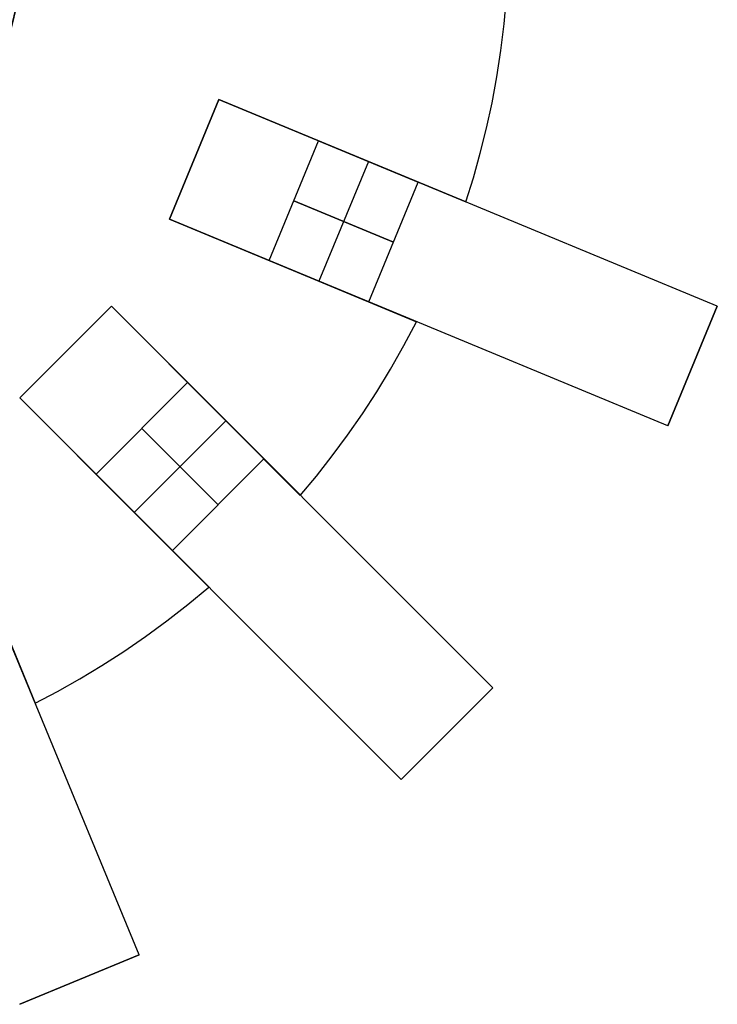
# Model space of a CAD drawing. Header units: millimetres. Extents: x 625 to 835, y -1439 to -1229.
# Tile 4 of 9: x 765 to 829, y -1434 to -1343. Entities that reach past the tile are written whole.
import ezdxf

# ---------------------------------------------------------------- set-up
doc = ezdxf.new("R2010")
doc.units = ezdxf.units.MM

msp = doc.modelspace()

# ---------------------------------------------------------------- linework, layer by layer
at = {"extrusion": (0.000142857, -2.84161e-05, 1)}
msp.add_lwpolyline([(697.664, -1321.03), (697.22, -1322.158), (696.814, -1323.301), (696.449, -1324.458), (696.124, -1325.626), (695.839, -1326.805), (695.596, -1327.993), (695.394, -1329.188), (695.233, -1330.39), (695.114, -1331.597), (695.037, -1332.807), (695.002, -1334.02), (695.009, -1335.232), (695.058, -1336.444), (695.149, -1337.653), (695.282, -1338.859), (695.457, -1340.059), (695.673, -1341.252), (695.93, -1342.437), (696.228, -1343.613), (696.566, -1344.777), (696.945, -1345.929), (697.363, -1347.067), (697.821, -1348.19), (698.317, -1349.297), (698.852, -1350.386), (699.423, -1351.455), (700.032, -1352.504), (700.676, -1353.531), (701.355, -1354.536), (702.069, -1355.516), (702.817, -1356.471), (703.597, -1357.4), (704.409, -1358.3), (705.251, -1359.173), (706.123, -1360.015), (707.024, -1360.827), (707.953, -1361.607), (708.908, -1362.355), (709.888, -1363.068), (710.892, -1363.748), (711.92, -1364.392), (712.969, -1365.001), (714.038, -1365.572), (715.127, -1366.107), (716.233, -1366.603), (717.357, -1367.06), (718.495, -1367.479), (719.647, -1367.858), (720.811, -1368.196), (721.987, -1368.494), (723.172, -1368.751), (724.365, -1368.967), (725.565, -1369.142), (726.771, -1369.275), (727.98, -1369.366), (729.192, -1369.415), (730.404, -1369.422), (731.616, -1369.387), (732.827, -1369.31), (734.034, -1369.191), (735.236, -1369.03), (736.431, -1368.828), (737.619, -1368.585), (738.798, -1368.3), (739.966, -1367.975), (741.123, -1367.61), (742.266, -1367.204), (743.394, -1366.76), (744.506, -1366.276), (745.601, -1365.755), (746.677, -1365.195), (747.733, -1364.599), (748.768, -1363.967), (749.78, -1363.299), (750.768, -1362.596), (751.732, -1361.86), (752.669, -1361.091), (753.579, -1360.289), (754.461, -1359.457), (755.314, -1358.594), (756.136, -1357.703), (756.927, -1356.784), (757.685, -1355.837), (758.41, -1354.865), (759.101, -1353.869), (759.758, -1352.849), (760.378, -1351.807), (760.962, -1350.744), (761.509, -1349.662), (762.018, -1348.561), (762.488, -1347.443), (762.92, -1346.31), (763.312, -1345.163), (763.664, -1344.002), (763.976, -1342.83), (764.246, -1341.648), (764.476, -1340.457), (764.664, -1339.259), (764.811, -1338.056), (764.916, -1336.847), (764.979, -1335.636), (765, -1334.424)], dxfattribs=at)
at = {"extrusion": (-0.000142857, 2.84161e-05, 1)}
msp.add_lwpolyline([(765.002, -1334.424), (764.981, -1335.637), (764.918, -1336.848), (764.813, -1338.056), (764.666, -1339.26), (764.478, -1340.458), (764.248, -1341.648), (763.977, -1342.83), (763.666, -1344.002), (763.314, -1345.163), (762.922, -1346.311), (762.49, -1347.444), (762.019, -1348.561), (761.511, -1349.662), (760.964, -1350.745), (760.38, -1351.807), (759.759, -1352.849), (759.103, -1353.869), (758.412, -1354.866), (757.687, -1355.838), (756.928, -1356.784), (756.138, -1357.703), (755.315, -1358.595), (754.463, -1359.457), (753.581, -1360.29), (752.671, -1361.091), (751.733, -1361.86), (750.77, -1362.597), (749.781, -1363.299), (748.769, -1363.967), (747.735, -1364.6), (746.679, -1365.196), (745.603, -1365.755), (744.508, -1366.277), (743.396, -1366.76), (742.267, -1367.205), (741.124, -1367.61), (739.968, -1367.975), (738.8, -1368.3), (737.621, -1368.585), (736.433, -1368.828), (735.237, -1369.03), (734.035, -1369.191), (732.828, -1369.31), (731.618, -1369.387), (730.406, -1369.422), (729.193, -1369.415), (727.982, -1369.366), (726.772, -1369.275), (725.567, -1369.142), (724.367, -1368.968), (723.174, -1368.752), (721.988, -1368.495), (720.813, -1368.197), (719.648, -1367.858), (718.496, -1367.479), (717.358, -1367.061), (716.235, -1366.603), (715.129, -1366.107), (714.04, -1365.573), (712.971, -1365.001), (711.922, -1364.393), (710.894, -1363.748), (709.89, -1363.069), (708.909, -1362.355), (707.955, -1361.607), (707.026, -1360.827), (706.125, -1360.016), (705.253, -1359.173), (704.41, -1358.301), (703.599, -1357.4), (702.819, -1356.471), (702.071, -1355.516), (701.357, -1354.536), (700.678, -1353.532), (700.033, -1352.504), (699.425, -1351.455), (698.853, -1350.386), (698.319, -1349.297), (697.823, -1348.191), (697.365, -1347.068), (696.947, -1345.93), (696.568, -1344.777), (696.229, -1343.613), (695.931, -1342.438), (695.674, -1341.252), (695.458, -1340.059), (695.284, -1338.859), (695.151, -1337.654), (695.06, -1336.444), (695.011, -1335.233), (695.004, -1334.02), (695.039, -1332.808), (695.116, -1331.598), (695.235, -1330.391), (695.396, -1329.189), (695.598, -1327.993), (695.841, -1326.805), (696.126, -1325.626), (696.451, -1324.458), (696.816, -1323.302), (697.221, -1322.159), (697.666, -1321.03)], dxfattribs=at)
for points in [[(805.998, -1359.409), (806.696, -1357.178), (807.335, -1354.902), (807.912, -1352.583), (808.424, -1350.223), (808.87, -1347.825), (809.245, -1345.39), (809.547, -1342.922), (809.775, -1340.424)], [(805.998, -1359.409), (806.696, -1357.178), (807.335, -1354.902), (807.912, -1352.583), (808.424, -1350.223), (808.87, -1347.825), (809.245, -1345.39), (809.547, -1342.922), (809.775, -1340.424)], [(805.998, -1359.409), (806.696, -1357.178), (807.335, -1354.902), (807.912, -1352.583), (808.424, -1350.223), (808.87, -1347.825), (809.245, -1345.39), (809.547, -1342.922), (809.775, -1340.424)], [(805.998, -1359.409), (806.696, -1357.178), (807.335, -1354.902), (807.912, -1352.583), (808.424, -1350.223), (808.87, -1347.825), (809.245, -1345.39), (809.547, -1342.922), (809.775, -1340.424)], [(805.998, -1359.409), (806.696, -1357.178), (807.335, -1354.902), (807.912, -1352.583), (808.424, -1350.223), (808.87, -1347.825), (809.245, -1345.39), (809.547, -1342.922), (809.775, -1340.424)], [(805.998, -1359.409), (806.696, -1357.178), (807.335, -1354.902), (807.912, -1352.583), (808.424, -1350.223), (808.87, -1347.825), (809.245, -1345.39), (809.547, -1342.922), (809.775, -1340.424)], [(783.109, -1349.928), (778.517, -1361.015)], [(778.517, -1361.015), (783.109, -1349.928)], [(778.517, -1361.015), (783.109, -1349.928)], [(778.517, -1361.015), (783.109, -1349.928)], [(783.109, -1349.928), (778.517, -1361.015)], [(783.109, -1349.928), (778.517, -1361.015)], [(796.968, -1355.668), (783.109, -1349.928)], [(783.109, -1349.928), (796.968, -1355.668)], [(796.968, -1355.668), (783.109, -1349.928)], [(783.109, -1349.928), (796.968, -1355.668)], [(829.303, -1369.062), (783.109, -1349.928)], [(787.756, -1364.842), (792.348, -1353.755)], [(787.756, -1364.842), (792.348, -1353.755)], [(801.587, -1357.582), (792.348, -1353.755)], [(792.348, -1353.755), (801.587, -1357.582)], [(796.968, -1355.668), (792.375, -1366.755)], [(796.968, -1355.668), (792.375, -1366.755)], [(805.998, -1359.409), (796.968, -1355.668)], [(796.968, -1355.668), (805.998, -1359.409)], [(805.998, -1359.409), (796.968, -1355.668)], [(796.968, -1355.668), (805.998, -1359.409)], [(796.995, -1368.668), (801.587, -1357.582)], [(796.995, -1368.668), (801.587, -1357.582)], [(799.291, -1363.125), (790.052, -1359.298)], [(790.052, -1359.298), (799.291, -1363.125)], [(778.517, -1361.015), (792.375, -1366.755)], [(792.375, -1366.755), (778.517, -1361.015)], [(778.517, -1361.015), (792.375, -1366.755)], [(792.375, -1366.755), (778.517, -1361.015)], [(824.711, -1380.149), (778.517, -1361.015)], [(787.756, -1364.842), (796.995, -1368.668)], [(796.995, -1368.668), (787.756, -1364.842)], [(792.375, -1366.755), (801.406, -1370.496)], [(801.406, -1370.496), (792.375, -1366.755)], [(792.375, -1366.755), (801.406, -1370.496)], [(801.406, -1370.496), (792.375, -1366.755)], [(773.134, -1369.072), (764.648, -1377.557)], [(764.648, -1377.557), (773.134, -1369.072)], [(764.648, -1377.557), (773.134, -1369.072)], [(764.648, -1377.557), (773.134, -1369.072)], [(773.134, -1369.072), (764.648, -1377.557)], [(773.134, -1369.072), (764.648, -1377.557)], [(783.74, -1379.679), (773.134, -1369.072)], [(773.134, -1369.072), (783.74, -1379.679)], [(783.74, -1379.679), (773.134, -1369.072)], [(773.134, -1369.072), (783.74, -1379.679)], [(808.489, -1404.427), (773.134, -1369.072)], [(824.711, -1380.149), (829.303, -1369.062)], [(824.711, -1380.149), (829.303, -1369.062)], [(829.303, -1369.062), (824.711, -1380.149)], [(790.652, -1386.591), (792.15, -1384.796), (793.611, -1382.938), (795.032, -1381.017), (796.408, -1379.032), (797.738, -1376.987), (799.016, -1374.881), (800.24, -1372.717), (801.406, -1370.496)], [(790.652, -1386.591), (792.15, -1384.796), (793.611, -1382.938), (795.032, -1381.017), (796.408, -1379.032), (797.738, -1376.987), (799.016, -1374.881), (800.24, -1372.717), (801.406, -1370.496)], [(790.652, -1386.591), (792.15, -1384.796), (793.611, -1382.938), (795.032, -1381.017), (796.408, -1379.032), (797.738, -1376.987), (799.016, -1374.881), (800.24, -1372.717), (801.406, -1370.496)], [(790.652, -1386.591), (792.15, -1384.796), (793.611, -1382.938), (795.032, -1381.017), (796.408, -1379.032), (797.738, -1376.987), (799.016, -1374.881), (800.24, -1372.717), (801.406, -1370.496)], [(790.652, -1386.591), (792.15, -1384.796), (793.611, -1382.938), (795.032, -1381.017), (796.408, -1379.032), (797.738, -1376.987), (799.016, -1374.881), (800.24, -1372.717), (801.406, -1370.496)], [(790.652, -1386.591), (792.15, -1384.796), (793.611, -1382.938), (795.032, -1381.017), (796.408, -1379.032), (797.738, -1376.987), (799.016, -1374.881), (800.24, -1372.717), (801.406, -1370.496)], [(771.719, -1384.629), (780.205, -1376.143)], [(771.719, -1384.629), (780.205, -1376.143)], [(787.276, -1383.214), (780.205, -1376.143)], [(780.205, -1376.143), (787.276, -1383.214)], [(764.648, -1377.557), (775.255, -1388.164)], [(775.255, -1388.164), (764.648, -1377.557)], [(764.648, -1377.557), (775.255, -1388.164)], [(775.255, -1388.164), (764.648, -1377.557)], [(800.004, -1412.913), (764.648, -1377.557)], [(783.74, -1379.679), (775.255, -1388.164)], [(783.74, -1379.679), (775.255, -1388.164)], [(790.652, -1386.591), (783.74, -1379.679)], [(783.74, -1379.679), (790.652, -1386.591)], [(790.652, -1386.591), (783.74, -1379.679)], [(783.74, -1379.679), (790.652, -1386.591)], [(783.033, -1387.457), (775.962, -1380.386)], [(775.962, -1380.386), (783.033, -1387.457)], [(775.725, -1429.135), (756.591, -1382.941)], [(778.79, -1391.7), (787.276, -1383.214)], [(778.79, -1391.7), (787.276, -1383.214)], [(771.719, -1384.629), (778.79, -1391.7)], [(778.79, -1391.7), (771.719, -1384.629)], [(775.255, -1388.164), (782.167, -1395.076)], [(782.167, -1395.076), (775.255, -1388.164)], [(775.255, -1388.164), (782.167, -1395.076)], [(782.167, -1395.076), (775.255, -1388.164)], [(766.072, -1405.83), (768.142, -1404.746), (770.203, -1403.588), (772.251, -1402.357), (774.282, -1401.05), (776.293, -1399.669), (778.28, -1398.213), (780.239, -1396.682), (782.167, -1395.076)], [(766.072, -1405.83), (768.142, -1404.746), (770.203, -1403.588), (772.251, -1402.357), (774.282, -1401.05), (776.293, -1399.669), (778.28, -1398.213), (780.239, -1396.682), (782.167, -1395.076)], [(766.072, -1405.83), (768.142, -1404.746), (770.203, -1403.588), (772.251, -1402.357), (774.282, -1401.05), (776.293, -1399.669), (778.28, -1398.213), (780.239, -1396.682), (782.167, -1395.076)], [(766.072, -1405.83), (768.142, -1404.746), (770.203, -1403.588), (772.251, -1402.357), (774.282, -1401.05), (776.293, -1399.669), (778.28, -1398.213), (780.239, -1396.682), (782.167, -1395.076)], [(766.072, -1405.83), (768.142, -1404.746), (770.203, -1403.588), (772.251, -1402.357), (774.282, -1401.05), (776.293, -1399.669), (778.28, -1398.213), (780.239, -1396.682), (782.167, -1395.076)], [(766.072, -1405.83), (768.142, -1404.746), (770.203, -1403.588), (772.251, -1402.357), (774.282, -1401.05), (776.293, -1399.669), (778.28, -1398.213), (780.239, -1396.682), (782.167, -1395.076)], [(766.072, -1405.83), (762.331, -1396.799)], [(762.331, -1396.799), (766.072, -1405.83)], [(766.072, -1405.83), (762.331, -1396.799)], [(762.331, -1396.799), (766.072, -1405.83)], [(800.004, -1412.913), (808.489, -1404.427)], [(800.004, -1412.913), (808.489, -1404.427)], [(808.489, -1404.427), (800.004, -1412.913)], [(764.638, -1433.727), (775.725, -1429.135)], [(764.638, -1433.727), (775.725, -1429.135)], [(775.725, -1429.135), (764.638, -1433.727)]]:
    msp.add_lwpolyline(points)
at = {"extrusion": (1, 0, 0)}
for points in [[(-1349.928, 712), (-1349.928, 12)], [(-1355.472, 712), (-1355.472, 12)], [(-1359.409, 0), (-1359.409, 12)], [(-1359.409, 712), (-1359.409, 724)], [(-1359.495, 733.58), (-1359.495, -9.58)], [(-1361.015, 12), (-1361.015, 712)], [(-1369.072, 712), (-1369.072, 12)], [(-1369.062, 20), (-1369.062, 704)], [(-1370.496, 0), (-1370.496, 12)], [(-1370.496, 712), (-1370.496, 724)], [(-1370.582, 733.58), (-1370.582, -9.58)], [(-1373.315, 712), (-1373.315, 12)], [(-1374.606, 20), (-1374.606, 704)], [(-1377.557, 12), (-1377.557, 712)], [(-1380.149, 704), (-1380.149, 20)], [(-1386.591, 0), (-1386.591, 12)], [(-1386.591, 712), (-1386.591, 724)], [(-1386.75, 733.58), (-1386.75, -9.58)], [(-1395.076, 0), (-1395.076, 12)], [(-1395.076, 712), (-1395.076, 724)], [(-1395.235, 733.58), (-1395.235, -9.58)], [(-1404.427, 20), (-1404.427, 704)], [(-1405.83, 0), (-1405.83, 12)], [(-1405.83, 712), (-1405.83, 724)], [(-1406.038, 733.58), (-1406.038, -9.58)], [(-1408.67, 20), (-1408.67, 704)], [(-1412.913, 704), (-1412.913, 20)], [(-1429.135, 20), (-1429.135, 704)], [(-1431.431, 20), (-1431.431, 704)], [(-1433.727, 704), (-1433.727, 20)]]:
    msp.add_lwpolyline(points, dxfattribs=at)
at = {"extrusion": (0.382683, 0.92388, 1.97684e-14)}
msp.add_lwpolyline([(-1250.094, 734), (-1249.753, 733.994), (-1249.412, 733.977), (-1249.071, 733.948), (-1248.732, 733.907), (-1248.395, 733.855), (-1248.059, 733.791), (-1247.726, 733.716), (-1247.396, 733.629), (-1247.069, 733.531), (-1246.745, 733.423), (-1246.425, 733.303), (-1246.11, 733.172), (-1245.799, 733.031), (-1245.493, 732.879), (-1245.193, 732.717), (-1244.898, 732.544), (-1244.609, 732.362), (-1244.327, 732.17), (-1244.052, 731.968), (-1243.783, 731.757), (-1243.522, 731.537), (-1243.268, 731.308), (-1243.023, 731.071), (-1242.786, 730.826), (-1242.557, 730.572), (-1242.337, 730.311), (-1242.126, 730.042), (-1241.924, 729.767), (-1241.732, 729.485), (-1241.55, 729.196), (-1241.377, 728.901), (-1241.215, 728.601), (-1241.063, 728.295), (-1240.922, 727.984), (-1240.791, 727.669), (-1240.671, 727.349), (-1240.563, 727.025), (-1240.465, 726.698), (-1240.378, 726.368), (-1240.303, 726.035), (-1240.239, 725.699), (-1240.187, 725.362), (-1240.146, 725.023), (-1240.117, 724.682), (-1240.1, 724.341), (-1240.094, 724)], dxfattribs=at)
at = {"extrusion": (0.382683, 0.92388, -8.01113e-15)}
msp.add_lwpolyline([(-1240.094, 0), (-1240.1, -0.341), (-1240.117, -0.682), (-1240.146, -1.023), (-1240.187, -1.362), (-1240.239, -1.699), (-1240.303, -2.035), (-1240.378, -2.368), (-1240.465, -2.698), (-1240.563, -3.025), (-1240.671, -3.349), (-1240.791, -3.669), (-1240.922, -3.984), (-1241.063, -4.295), (-1241.215, -4.601), (-1241.377, -4.901), (-1241.55, -5.196), (-1241.732, -5.485), (-1241.924, -5.767), (-1242.126, -6.042), (-1242.337, -6.311), (-1242.557, -6.572), (-1242.786, -6.826), (-1243.023, -7.071), (-1243.268, -7.308), (-1243.522, -7.537), (-1243.783, -7.757), (-1244.052, -7.968), (-1244.327, -8.17), (-1244.609, -8.362), (-1244.898, -8.544), (-1245.193, -8.717), (-1245.493, -8.879), (-1245.799, -9.031), (-1246.11, -9.172), (-1246.425, -9.303), (-1246.745, -9.423), (-1247.069, -9.531), (-1247.396, -9.629), (-1247.726, -9.716), (-1248.059, -9.791), (-1248.395, -9.855), (-1248.732, -9.907), (-1249.071, -9.948), (-1249.412, -9.977), (-1249.753, -9.994), (-1250.094, -10)], dxfattribs=at)
at = {"extrusion": (0.382683, 0.92388, 4.91035e-15)}
msp.add_lwpolyline([(-1250.094, 734), (-1249.753, 733.994), (-1249.412, 733.977), (-1249.071, 733.948), (-1248.732, 733.907), (-1248.395, 733.855), (-1248.059, 733.791), (-1247.726, 733.716), (-1247.396, 733.629), (-1247.069, 733.531), (-1246.745, 733.423), (-1246.425, 733.303), (-1246.11, 733.172), (-1245.799, 733.031), (-1245.493, 732.879), (-1245.193, 732.717), (-1244.898, 732.544), (-1244.609, 732.362), (-1244.327, 732.17), (-1244.052, 731.968), (-1243.783, 731.757), (-1243.522, 731.537), (-1243.268, 731.308), (-1243.023, 731.071), (-1242.786, 730.826), (-1242.557, 730.572), (-1242.337, 730.311), (-1242.126, 730.042), (-1241.924, 729.767), (-1241.732, 729.485), (-1241.55, 729.196), (-1241.377, 728.901), (-1241.215, 728.601), (-1241.063, 728.295), (-1240.922, 727.984), (-1240.791, 727.669), (-1240.671, 727.349), (-1240.563, 727.025), (-1240.465, 726.698), (-1240.378, 726.368), (-1240.303, 726.035), (-1240.239, 725.699), (-1240.187, 725.362), (-1240.146, 725.023), (-1240.117, 724.682), (-1240.1, 724.341), (-1240.094, 724)], dxfattribs=at)
at = {"extrusion": (0.382683, 0.92388, -1.23374e-14)}
msp.add_lwpolyline([(-1240.094, 0), (-1240.1, -0.341), (-1240.117, -0.682), (-1240.146, -1.023), (-1240.187, -1.362), (-1240.239, -1.699), (-1240.303, -2.035), (-1240.378, -2.368), (-1240.465, -2.698), (-1240.563, -3.025), (-1240.671, -3.349), (-1240.791, -3.669), (-1240.922, -3.984), (-1241.063, -4.295), (-1241.215, -4.601), (-1241.377, -4.901), (-1241.55, -5.196), (-1241.732, -5.485), (-1241.924, -5.767), (-1242.126, -6.042), (-1242.337, -6.311), (-1242.557, -6.572), (-1242.786, -6.826), (-1243.023, -7.071), (-1243.268, -7.308), (-1243.522, -7.537), (-1243.783, -7.757), (-1244.052, -7.968), (-1244.327, -8.17), (-1244.609, -8.362), (-1244.898, -8.544), (-1245.193, -8.717), (-1245.493, -8.879), (-1245.799, -9.031), (-1246.11, -9.172), (-1246.425, -9.303), (-1246.745, -9.423), (-1247.069, -9.531), (-1247.396, -9.629), (-1247.726, -9.716), (-1248.059, -9.791), (-1248.395, -9.855), (-1248.732, -9.907), (-1249.071, -9.948), (-1249.412, -9.977), (-1249.753, -9.994), (-1250.094, -10)], dxfattribs=at)
at = {"extrusion": (0.382683, 0.92388, -2.12538e-14)}
msp.add_lwpolyline([(-1290.094, 704), (-1290.076, 705.024), (-1290.024, 706.047), (-1289.937, 707.068), (-1289.815, 708.085), (-1289.658, 709.097), (-1289.467, 710.104), (-1289.241, 711.103), (-1288.982, 712.094), (-1288.688, 713.075), (-1288.362, 714.046), (-1288.002, 715.006), (-1287.61, 715.952), (-1287.186, 716.885), (-1286.731, 717.802), (-1286.244, 718.703), (-1285.727, 719.588), (-1285.179, 720.454), (-1284.603, 721.3), (-1283.998, 722.127), (-1283.365, 722.933), (-1282.705, 723.716), (-1282.019, 724.477), (-1281.307, 725.213), (-1280.571, 725.925), (-1279.81, 726.611), (-1279.027, 727.271), (-1278.221, 727.904), (-1277.394, 728.509), (-1276.548, 729.085), (-1275.682, 729.633), (-1274.797, 730.15), (-1273.896, 730.637), (-1272.978, 731.092), (-1272.046, 731.516), (-1271.1, 731.908), (-1270.14, 732.268), (-1269.169, 732.594), (-1268.188, 732.888), (-1267.197, 733.147), (-1266.198, 733.373), (-1265.191, 733.564), (-1264.179, 733.721), (-1263.162, 733.843), (-1262.141, 733.93), (-1261.118, 733.983), (-1260.094, 734)], dxfattribs=at)
at = {"extrusion": (0.382683, 0.92388, 3.919e-15)}
msp.add_lwpolyline([(-1260.094, -10), (-1261.118, -9.983), (-1262.141, -9.93), (-1263.162, -9.843), (-1264.179, -9.721), (-1265.191, -9.564), (-1266.198, -9.373), (-1267.197, -9.147), (-1268.188, -8.888), (-1269.169, -8.594), (-1270.14, -8.268), (-1271.1, -7.908), (-1272.046, -7.516), (-1272.978, -7.092), (-1273.896, -6.637), (-1274.797, -6.15), (-1275.682, -5.633), (-1276.548, -5.085), (-1277.394, -4.509), (-1278.221, -3.904), (-1279.027, -3.271), (-1279.81, -2.611), (-1280.571, -1.925), (-1281.307, -1.213), (-1282.019, -0.477), (-1282.705, 0.284), (-1283.365, 1.067), (-1283.998, 1.873), (-1284.603, 2.7), (-1285.179, 3.546), (-1285.727, 4.412), (-1286.244, 5.297), (-1286.731, 6.198), (-1287.186, 7.115), (-1287.61, 8.048), (-1288.002, 8.994), (-1288.362, 9.954), (-1288.688, 10.925), (-1288.982, 11.906), (-1289.241, 12.897), (-1289.467, 13.896), (-1289.658, 14.903), (-1289.815, 15.915), (-1289.937, 16.932), (-1290.024, 17.953), (-1290.076, 18.976), (-1290.094, 20)], dxfattribs=at)
at = {"extrusion": (0.382683, 0.92388, 2.71978e-14)}
msp.add_lwpolyline([(-1240.094, 724), (-1240.1, 724.341), (-1240.117, 724.682), (-1240.146, 725.023), (-1240.187, 725.362), (-1240.239, 725.699), (-1240.303, 726.035), (-1240.378, 726.368), (-1240.465, 726.698), (-1240.563, 727.025), (-1240.671, 727.349), (-1240.791, 727.669), (-1240.922, 727.984), (-1241.063, 728.295), (-1241.215, 728.601), (-1241.377, 728.901), (-1241.55, 729.196), (-1241.732, 729.485), (-1241.924, 729.767), (-1242.126, 730.042), (-1242.337, 730.311), (-1242.557, 730.572), (-1242.786, 730.826), (-1243.023, 731.071), (-1243.268, 731.308), (-1243.522, 731.537), (-1243.783, 731.757), (-1244.052, 731.968), (-1244.327, 732.17), (-1244.609, 732.362), (-1244.898, 732.544), (-1245.193, 732.717), (-1245.493, 732.879), (-1245.799, 733.031), (-1246.11, 733.172), (-1246.425, 733.303), (-1246.745, 733.423), (-1247.069, 733.531), (-1247.396, 733.629), (-1247.726, 733.716), (-1248.059, 733.791), (-1248.395, 733.855), (-1248.732, 733.907), (-1249.071, 733.948), (-1249.412, 733.977), (-1249.753, 733.994), (-1250.094, 734)], dxfattribs=at)
at = {"extrusion": (0.382683, 0.92388, -2.71834e-14)}
msp.add_lwpolyline([(-1240.094, 0), (-1240.1, -0.341), (-1240.117, -0.682), (-1240.146, -1.023), (-1240.187, -1.362), (-1240.239, -1.699), (-1240.303, -2.035), (-1240.378, -2.368), (-1240.465, -2.698), (-1240.563, -3.025), (-1240.671, -3.349), (-1240.791, -3.669), (-1240.922, -3.984), (-1241.063, -4.295), (-1241.215, -4.601), (-1241.377, -4.901), (-1241.55, -5.196), (-1241.732, -5.485), (-1241.924, -5.767), (-1242.126, -6.042), (-1242.337, -6.311), (-1242.557, -6.572), (-1242.786, -6.826), (-1243.023, -7.071), (-1243.268, -7.308), (-1243.522, -7.537), (-1243.783, -7.757), (-1244.052, -7.968), (-1244.327, -8.17), (-1244.609, -8.362), (-1244.898, -8.544), (-1245.193, -8.717), (-1245.493, -8.879), (-1245.799, -9.031), (-1246.11, -9.172), (-1246.425, -9.303), (-1246.745, -9.423), (-1247.069, -9.531), (-1247.396, -9.629), (-1247.726, -9.716), (-1248.059, -9.791), (-1248.395, -9.855), (-1248.732, -9.907), (-1249.071, -9.948), (-1249.412, -9.977), (-1249.753, -9.994), (-1250.094, -10)], dxfattribs=at)
at = {"extrusion": (0.382683, 0.92388, -4.3332e-15)}
msp.add_lwpolyline([(-1290.094, 704), (-1290.076, 705.024), (-1290.024, 706.047), (-1289.937, 707.068), (-1289.815, 708.085), (-1289.658, 709.097), (-1289.467, 710.104), (-1289.241, 711.103), (-1288.982, 712.094), (-1288.688, 713.075), (-1288.362, 714.046), (-1288.002, 715.006), (-1287.61, 715.952), (-1287.186, 716.885), (-1286.731, 717.802), (-1286.244, 718.703), (-1285.727, 719.588), (-1285.179, 720.454), (-1284.603, 721.3), (-1283.998, 722.127), (-1283.365, 722.933), (-1282.705, 723.716), (-1282.019, 724.477), (-1281.307, 725.213), (-1280.571, 725.925), (-1279.81, 726.611), (-1279.027, 727.271), (-1278.221, 727.904), (-1277.394, 728.509), (-1276.548, 729.085), (-1275.682, 729.633), (-1274.797, 730.15), (-1273.896, 730.637), (-1272.978, 731.092), (-1272.046, 731.516), (-1271.1, 731.908), (-1270.14, 732.268), (-1269.169, 732.594), (-1268.188, 732.888), (-1267.197, 733.147), (-1266.198, 733.373), (-1265.191, 733.564), (-1264.179, 733.721), (-1263.162, 733.843), (-1262.141, 733.93), (-1261.118, 733.983), (-1260.094, 734)], dxfattribs=at)
at = {"extrusion": (0.382683, 0.92388, -2.1049e-15)}
msp.add_lwpolyline([(-1260.094, -10), (-1261.118, -9.983), (-1262.141, -9.93), (-1263.162, -9.843), (-1264.179, -9.721), (-1265.191, -9.564), (-1266.198, -9.373), (-1267.197, -9.147), (-1268.188, -8.888), (-1269.169, -8.594), (-1270.14, -8.268), (-1271.1, -7.908), (-1272.046, -7.516), (-1272.978, -7.092), (-1273.896, -6.637), (-1274.797, -6.15), (-1275.682, -5.633), (-1276.548, -5.085), (-1277.394, -4.509), (-1278.221, -3.904), (-1279.027, -3.271), (-1279.81, -2.611), (-1280.571, -1.925), (-1281.307, -1.213), (-1282.019, -0.477), (-1282.705, 0.284), (-1283.365, 1.067), (-1283.998, 1.873), (-1284.603, 2.7), (-1285.179, 3.546), (-1285.727, 4.412), (-1286.244, 5.297), (-1286.731, 6.198), (-1287.186, 7.115), (-1287.61, 8.048), (-1288.002, 8.994), (-1288.362, 9.954), (-1288.688, 10.925), (-1288.982, 11.906), (-1289.241, 12.897), (-1289.467, 13.896), (-1289.658, 14.903), (-1289.815, 15.915), (-1289.937, 16.932), (-1290.024, 17.953), (-1290.076, 18.976), (-1290.094, 20)], dxfattribs=at)
at = {"extrusion": (0.382683, 0.92388, 4.54365e-15)}
msp.add_lwpolyline([(-1260.094, 734), (-1261.118, 733.983), (-1262.141, 733.93), (-1263.162, 733.843), (-1264.179, 733.721), (-1265.191, 733.564), (-1266.198, 733.373), (-1267.197, 733.147), (-1268.188, 732.888), (-1269.169, 732.594), (-1270.14, 732.268), (-1271.1, 731.908), (-1272.046, 731.516), (-1272.978, 731.092), (-1273.896, 730.637), (-1274.797, 730.15), (-1275.682, 729.633), (-1276.548, 729.085), (-1277.394, 728.509), (-1278.221, 727.904), (-1279.027, 727.271), (-1279.81, 726.611), (-1280.571, 725.925), (-1281.307, 725.213), (-1282.019, 724.477), (-1282.705, 723.716), (-1283.365, 722.933), (-1283.998, 722.127), (-1284.603, 721.3), (-1285.179, 720.454), (-1285.727, 719.588), (-1286.244, 718.703), (-1286.731, 717.802), (-1287.186, 716.885), (-1287.61, 715.952), (-1288.002, 715.006), (-1288.362, 714.046), (-1288.688, 713.075), (-1288.982, 712.094), (-1289.241, 711.103), (-1289.467, 710.104), (-1289.658, 709.097), (-1289.815, 708.085), (-1289.937, 707.068), (-1290.024, 706.047), (-1290.076, 705.024), (-1290.094, 704)], dxfattribs=at)
at = {"extrusion": (0.382683, 0.92388, -4.58092e-15)}
msp.add_lwpolyline([(-1290.094, 20), (-1290.076, 18.976), (-1290.024, 17.953), (-1289.937, 16.932), (-1289.815, 15.915), (-1289.658, 14.903), (-1289.467, 13.896), (-1289.241, 12.897), (-1288.982, 11.906), (-1288.688, 10.925), (-1288.362, 9.954), (-1288.002, 8.994), (-1287.61, 8.048), (-1287.186, 7.115), (-1286.731, 6.198), (-1286.244, 5.297), (-1285.727, 4.412), (-1285.179, 3.546), (-1284.603, 2.7), (-1283.998, 1.873), (-1283.365, 1.067), (-1282.705, 0.284), (-1282.019, -0.477), (-1281.307, -1.213), (-1280.571, -1.925), (-1279.81, -2.611), (-1279.027, -3.271), (-1278.221, -3.904), (-1277.394, -4.509), (-1276.548, -5.085), (-1275.682, -5.633), (-1274.797, -6.15), (-1273.896, -6.637), (-1272.978, -7.092), (-1272.046, -7.516), (-1271.1, -7.908), (-1270.14, -8.268), (-1269.169, -8.594), (-1268.188, -8.888), (-1267.197, -9.147), (-1266.198, -9.373), (-1265.191, -9.564), (-1264.179, -9.721), (-1263.162, -9.843), (-1262.141, -9.93), (-1261.118, -9.983), (-1260.094, -10)], dxfattribs=at)
at = {"extrusion": (0.707107, 0.707107, 5.68434e-15)}
msp.add_lwpolyline([(-1524.768, 734), (-1524.427, 733.994), (-1524.086, 733.977), (-1523.746, 733.948), (-1523.406, 733.907), (-1523.069, 733.855), (-1522.734, 733.791), (-1522.401, 733.716), (-1522.07, 733.629), (-1521.743, 733.531), (-1521.419, 733.423), (-1521.1, 733.303), (-1520.784, 733.172), (-1520.473, 733.031), (-1520.168, 732.879), (-1519.867, 732.717), (-1519.572, 732.544), (-1519.284, 732.362), (-1519.001, 732.17), (-1518.726, 731.968), (-1518.457, 731.757), (-1518.196, 731.537), (-1517.943, 731.308), (-1517.697, 731.071), (-1517.46, 730.826), (-1517.231, 730.572), (-1517.011, 730.311), (-1516.8, 730.042), (-1516.598, 729.767), (-1516.406, 729.485), (-1516.224, 729.196), (-1516.052, 728.901), (-1515.889, 728.601), (-1515.737, 728.295), (-1515.596, 727.984), (-1515.465, 727.669), (-1515.346, 727.349), (-1515.237, 727.025), (-1515.139, 726.698), (-1515.052, 726.368), (-1514.977, 726.035), (-1514.914, 725.699), (-1514.861, 725.362), (-1514.821, 725.023), (-1514.791, 724.682), (-1514.774, 724.341), (-1514.768, 724)], dxfattribs=at)
at = {"extrusion": (-0.707107, -0.707107, 0)}
for points in [[(1514.768, 0), (1514.774, -0.341), (1514.791, -0.682), (1514.821, -1.023), (1514.861, -1.362), (1514.914, -1.699), (1514.977, -2.035), (1515.052, -2.368), (1515.139, -2.698), (1515.237, -3.025), (1515.346, -3.349), (1515.465, -3.669), (1515.596, -3.984), (1515.737, -4.295), (1515.889, -4.601), (1516.052, -4.901), (1516.224, -5.196), (1516.406, -5.485), (1516.598, -5.767), (1516.8, -6.042), (1517.011, -6.311), (1517.231, -6.572), (1517.46, -6.826), (1517.697, -7.071), (1517.943, -7.308), (1518.196, -7.537), (1518.457, -7.757), (1518.726, -7.968), (1519.001, -8.17), (1519.284, -8.362), (1519.572, -8.544), (1519.867, -8.717), (1520.168, -8.879), (1520.473, -9.031), (1520.784, -9.172), (1521.1, -9.303), (1521.419, -9.423), (1521.743, -9.531), (1522.07, -9.629), (1522.401, -9.716), (1522.734, -9.791), (1523.069, -9.855), (1523.406, -9.907), (1523.746, -9.948), (1524.086, -9.977), (1524.427, -9.994), (1524.768, -10)], [(1534.768, -10), (1535.792, -9.983), (1536.815, -9.93), (1537.836, -9.843), (1538.853, -9.721), (1539.865, -9.564), (1540.872, -9.373), (1541.871, -9.147), (1542.862, -8.888), (1543.844, -8.594), (1544.815, -8.268), (1545.774, -7.908), (1546.72, -7.516), (1547.653, -7.092), (1548.57, -6.637), (1549.471, -6.15), (1550.356, -5.633), (1551.222, -5.085), (1552.069, -4.509), (1552.895, -3.904), (1553.701, -3.271), (1554.484, -2.611), (1555.245, -1.925), (1555.981, -1.213), (1556.693, -0.477), (1557.38, 0.284), (1558.039, 1.067), (1558.672, 1.873), (1559.277, 2.7), (1559.854, 3.546), (1560.401, 4.412), (1560.918, 5.297), (1561.405, 6.198), (1561.86, 7.115), (1562.284, 8.048), (1562.677, 8.994), (1563.036, 9.954), (1563.362, 10.925), (1563.656, 11.906), (1563.915, 12.897), (1564.141, 13.896), (1564.332, 14.903), (1564.489, 15.915), (1564.611, 16.932), (1564.698, 17.953), (1564.751, 18.976), (1564.768, 20)]]:
    msp.add_lwpolyline(points, dxfattribs=at)
at = {"extrusion": (0.707107, 0.707107, 5.50315e-15)}
msp.add_lwpolyline([(-1524.768, 734), (-1524.427, 733.994), (-1524.086, 733.977), (-1523.746, 733.948), (-1523.406, 733.907), (-1523.069, 733.855), (-1522.734, 733.791), (-1522.401, 733.716), (-1522.07, 733.629), (-1521.743, 733.531), (-1521.419, 733.423), (-1521.1, 733.303), (-1520.784, 733.172), (-1520.473, 733.031), (-1520.168, 732.879), (-1519.867, 732.717), (-1519.572, 732.544), (-1519.284, 732.362), (-1519.001, 732.17), (-1518.726, 731.968), (-1518.457, 731.757), (-1518.196, 731.537), (-1517.943, 731.308), (-1517.697, 731.071), (-1517.46, 730.826), (-1517.231, 730.572), (-1517.011, 730.311), (-1516.8, 730.042), (-1516.598, 729.767), (-1516.406, 729.485), (-1516.224, 729.196), (-1516.052, 728.901), (-1515.889, 728.601), (-1515.737, 728.295), (-1515.596, 727.984), (-1515.465, 727.669), (-1515.346, 727.349), (-1515.237, 727.025), (-1515.139, 726.698), (-1515.052, 726.368), (-1514.977, 726.035), (-1514.914, 725.699), (-1514.861, 725.362), (-1514.821, 725.023), (-1514.791, 724.682), (-1514.774, 724.341), (-1514.768, 724)], dxfattribs=at)
at = {"extrusion": (0.707107, 0.707107, 1.39051e-14)}
msp.add_lwpolyline([(-1514.768, 0), (-1514.774, -0.341), (-1514.791, -0.682), (-1514.821, -1.023), (-1514.861, -1.362), (-1514.914, -1.699), (-1514.977, -2.035), (-1515.052, -2.368), (-1515.139, -2.698), (-1515.237, -3.025), (-1515.346, -3.349), (-1515.465, -3.669), (-1515.596, -3.984), (-1515.737, -4.295), (-1515.889, -4.601), (-1516.052, -4.901), (-1516.224, -5.196), (-1516.406, -5.485), (-1516.598, -5.767), (-1516.8, -6.042), (-1517.011, -6.311), (-1517.231, -6.572), (-1517.46, -6.826), (-1517.697, -7.071), (-1517.943, -7.308), (-1518.196, -7.537), (-1518.457, -7.757), (-1518.726, -7.968), (-1519.001, -8.17), (-1519.284, -8.362), (-1519.572, -8.544), (-1519.867, -8.717), (-1520.168, -8.879), (-1520.473, -9.031), (-1520.784, -9.172), (-1521.1, -9.303), (-1521.419, -9.423), (-1521.743, -9.531), (-1522.07, -9.629), (-1522.401, -9.716), (-1522.734, -9.791), (-1523.069, -9.855), (-1523.406, -9.907), (-1523.746, -9.948), (-1524.086, -9.977), (-1524.427, -9.994), (-1524.768, -10)], dxfattribs=at)
at = {"extrusion": (0.707107, 0.707107, -8.03887e-15)}
msp.add_lwpolyline([(-1514.768, 724), (-1514.774, 724.341), (-1514.791, 724.682), (-1514.821, 725.023), (-1514.861, 725.362), (-1514.914, 725.699), (-1514.977, 726.035), (-1515.052, 726.368), (-1515.139, 726.698), (-1515.237, 727.025), (-1515.346, 727.349), (-1515.465, 727.669), (-1515.596, 727.984), (-1515.737, 728.295), (-1515.889, 728.601), (-1516.052, 728.901), (-1516.224, 729.196), (-1516.406, 729.485), (-1516.598, 729.767), (-1516.8, 730.042), (-1517.011, 730.311), (-1517.231, 730.572), (-1517.46, 730.826), (-1517.697, 731.071), (-1517.943, 731.308), (-1518.196, 731.537), (-1518.457, 731.757), (-1518.726, 731.968), (-1519.001, 732.17), (-1519.284, 732.362), (-1519.572, 732.544), (-1519.867, 732.717), (-1520.168, 732.879), (-1520.473, 733.031), (-1520.784, 733.172), (-1521.1, 733.303), (-1521.419, 733.423), (-1521.743, 733.531), (-1522.07, 733.629), (-1522.401, 733.716), (-1522.734, 733.791), (-1523.069, 733.855), (-1523.406, 733.907), (-1523.746, 733.948), (-1524.086, 733.977), (-1524.427, 733.994), (-1524.768, 734)], dxfattribs=at)
at = {"extrusion": (0.707107, 0.707107, 2.74464e-14)}
msp.add_lwpolyline([(-1514.768, 0), (-1514.774, -0.341), (-1514.791, -0.682), (-1514.821, -1.023), (-1514.861, -1.362), (-1514.914, -1.699), (-1514.977, -2.035), (-1515.052, -2.368), (-1515.139, -2.698), (-1515.237, -3.025), (-1515.346, -3.349), (-1515.465, -3.669), (-1515.596, -3.984), (-1515.737, -4.295), (-1515.889, -4.601), (-1516.052, -4.901), (-1516.224, -5.196), (-1516.406, -5.485), (-1516.598, -5.767), (-1516.8, -6.042), (-1517.011, -6.311), (-1517.231, -6.572), (-1517.46, -6.826), (-1517.697, -7.071), (-1517.943, -7.308), (-1518.196, -7.537), (-1518.457, -7.757), (-1518.726, -7.968), (-1519.001, -8.17), (-1519.284, -8.362), (-1519.572, -8.544), (-1519.867, -8.717), (-1520.168, -8.879), (-1520.473, -9.031), (-1520.784, -9.172), (-1521.1, -9.303), (-1521.419, -9.423), (-1521.743, -9.531), (-1522.07, -9.629), (-1522.401, -9.716), (-1522.734, -9.791), (-1523.069, -9.855), (-1523.406, -9.907), (-1523.746, -9.948), (-1524.086, -9.977), (-1524.427, -9.994), (-1524.768, -10)], dxfattribs=at)
at = {"extrusion": (0.707107, 0.707107, 6.45621e-15)}
msp.add_lwpolyline([(-1564.768, 704), (-1564.751, 705.024), (-1564.698, 706.047), (-1564.611, 707.068), (-1564.489, 708.085), (-1564.332, 709.097), (-1564.141, 710.104), (-1563.915, 711.103), (-1563.656, 712.094), (-1563.362, 713.075), (-1563.036, 714.046), (-1562.677, 715.006), (-1562.284, 715.952), (-1561.86, 716.885), (-1561.405, 717.802), (-1560.918, 718.703), (-1560.401, 719.588), (-1559.854, 720.454), (-1559.277, 721.3), (-1558.672, 722.127), (-1558.039, 722.933), (-1557.38, 723.716), (-1556.693, 724.477), (-1555.981, 725.213), (-1555.245, 725.925), (-1554.484, 726.611), (-1553.701, 727.271), (-1552.895, 727.904), (-1552.069, 728.509), (-1551.222, 729.085), (-1550.356, 729.633), (-1549.471, 730.15), (-1548.57, 730.637), (-1547.653, 731.092), (-1546.72, 731.516), (-1545.774, 731.908), (-1544.815, 732.268), (-1543.844, 732.594), (-1542.862, 732.888), (-1541.871, 733.147), (-1540.872, 733.373), (-1539.865, 733.564), (-1538.853, 733.721), (-1537.836, 733.843), (-1536.815, 733.93), (-1535.792, 733.983), (-1534.768, 734)], dxfattribs=at)
at = {"extrusion": (0.707107, 0.707107, 1.17496e-15)}
msp.add_lwpolyline([(-1534.768, -10), (-1535.792, -9.983), (-1536.815, -9.93), (-1537.836, -9.843), (-1538.853, -9.721), (-1539.865, -9.564), (-1540.872, -9.373), (-1541.871, -9.147), (-1542.862, -8.888), (-1543.844, -8.594), (-1544.815, -8.268), (-1545.774, -7.908), (-1546.72, -7.516), (-1547.653, -7.092), (-1548.57, -6.637), (-1549.471, -6.15), (-1550.356, -5.633), (-1551.222, -5.085), (-1552.069, -4.509), (-1552.895, -3.904), (-1553.701, -3.271), (-1554.484, -2.611), (-1555.245, -1.925), (-1555.981, -1.213), (-1556.693, -0.477), (-1557.38, 0.284), (-1558.039, 1.067), (-1558.672, 1.873), (-1559.277, 2.7), (-1559.854, 3.546), (-1560.401, 4.412), (-1560.918, 5.297), (-1561.405, 6.198), (-1561.86, 7.115), (-1562.284, 8.048), (-1562.677, 8.994), (-1563.036, 9.954), (-1563.362, 10.925), (-1563.656, 11.906), (-1563.915, 12.897), (-1564.141, 13.896), (-1564.332, 14.903), (-1564.489, 15.915), (-1564.611, 16.932), (-1564.698, 17.953), (-1564.751, 18.976), (-1564.768, 20)], dxfattribs=at)
at = {"extrusion": (0.707107, 0.707107, 9.53057e-16)}
msp.add_lwpolyline([(-1564.768, 704), (-1564.751, 705.024), (-1564.698, 706.047), (-1564.611, 707.068), (-1564.489, 708.085), (-1564.332, 709.097), (-1564.141, 710.104), (-1563.915, 711.103), (-1563.656, 712.094), (-1563.362, 713.075), (-1563.036, 714.046), (-1562.677, 715.006), (-1562.284, 715.952), (-1561.86, 716.885), (-1561.405, 717.802), (-1560.918, 718.703), (-1560.401, 719.588), (-1559.854, 720.454), (-1559.277, 721.3), (-1558.672, 722.127), (-1558.039, 722.933), (-1557.38, 723.716), (-1556.693, 724.477), (-1555.981, 725.213), (-1555.245, 725.925), (-1554.484, 726.611), (-1553.701, 727.271), (-1552.895, 727.904), (-1552.069, 728.509), (-1551.222, 729.085), (-1550.356, 729.633), (-1549.471, 730.15), (-1548.57, 730.637), (-1547.653, 731.092), (-1546.72, 731.516), (-1545.774, 731.908), (-1544.815, 732.268), (-1543.844, 732.594), (-1542.862, 732.888), (-1541.871, 733.147), (-1540.872, 733.373), (-1539.865, 733.564), (-1538.853, 733.721), (-1537.836, 733.843), (-1536.815, 733.93), (-1535.792, 733.983), (-1534.768, 734)], dxfattribs=at)
at = {"extrusion": (0.707107, 0.707107, 1.89478e-15)}
msp.add_lwpolyline([(-1534.768, 734), (-1535.792, 733.983), (-1536.815, 733.93), (-1537.836, 733.843), (-1538.853, 733.721), (-1539.865, 733.564), (-1540.872, 733.373), (-1541.871, 733.147), (-1542.862, 732.888), (-1543.844, 732.594), (-1544.815, 732.268), (-1545.774, 731.908), (-1546.72, 731.516), (-1547.653, 731.092), (-1548.57, 730.637), (-1549.471, 730.15), (-1550.356, 729.633), (-1551.222, 729.085), (-1552.069, 728.509), (-1552.895, 727.904), (-1553.701, 727.271), (-1554.484, 726.611), (-1555.245, 725.925), (-1555.981, 725.213), (-1556.693, 724.477), (-1557.38, 723.716), (-1558.039, 722.933), (-1558.672, 722.127), (-1559.277, 721.3), (-1559.854, 720.454), (-1560.401, 719.588), (-1560.918, 718.703), (-1561.405, 717.802), (-1561.86, 716.885), (-1562.284, 715.952), (-1562.677, 715.006), (-1563.036, 714.046), (-1563.362, 713.075), (-1563.656, 712.094), (-1563.915, 711.103), (-1564.141, 710.104), (-1564.332, 709.097), (-1564.489, 708.085), (-1564.611, 707.068), (-1564.698, 706.047), (-1564.751, 705.024), (-1564.768, 704)], dxfattribs=at)
at = {"extrusion": (0.707107, 0.707107, 0)}
msp.add_lwpolyline([(-1564.768, 20), (-1564.751, 18.976), (-1564.698, 17.953), (-1564.611, 16.932), (-1564.489, 15.915), (-1564.332, 14.903), (-1564.141, 13.896), (-1563.915, 12.897), (-1563.656, 11.906), (-1563.362, 10.925), (-1563.036, 9.954), (-1562.677, 8.994), (-1562.284, 8.048), (-1561.86, 7.115), (-1561.405, 6.198), (-1560.918, 5.297), (-1560.401, 4.412), (-1559.854, 3.546), (-1559.277, 2.7), (-1558.672, 1.873), (-1558.039, 1.067), (-1557.38, 0.284), (-1556.693, -0.477), (-1555.981, -1.213), (-1555.245, -1.925), (-1554.484, -2.611), (-1553.701, -3.271), (-1552.895, -3.904), (-1552.069, -4.509), (-1551.222, -5.085), (-1550.356, -5.633), (-1549.471, -6.15), (-1548.57, -6.637), (-1547.653, -7.092), (-1546.72, -7.516), (-1545.774, -7.908), (-1544.815, -8.268), (-1543.844, -8.594), (-1542.862, -8.888), (-1541.871, -9.147), (-1540.872, -9.373), (-1539.865, -9.564), (-1538.853, -9.721), (-1537.836, -9.843), (-1536.815, -9.93), (-1535.792, -9.983), (-1534.768, -10)], dxfattribs=at)
at = {"extrusion": (0.92388, 0.382683, 1.84596e-15)}
msp.add_lwpolyline([(-1617.206, 704), (-1617.188, 705.024), (-1617.136, 706.047), (-1617.049, 707.068), (-1616.926, 708.085), (-1616.77, 709.097), (-1616.578, 710.104), (-1616.353, 711.103), (-1616.093, 712.094), (-1615.8, 713.075), (-1615.474, 714.046), (-1615.114, 715.006), (-1614.722, 715.952), (-1614.298, 716.885), (-1613.842, 717.802), (-1613.356, 718.703), (-1612.838, 719.588), (-1612.291, 720.454), (-1611.715, 721.3), (-1611.11, 722.127), (-1610.477, 722.933), (-1609.817, 723.716), (-1609.131, 724.477), (-1608.419, 725.213), (-1607.682, 725.925), (-1606.922, 726.611), (-1606.138, 727.271), (-1605.333, 727.904), (-1604.506, 728.509), (-1603.659, 729.085), (-1602.793, 729.633), (-1601.909, 730.15), (-1601.008, 730.637), (-1600.09, 731.092), (-1599.158, 731.516), (-1598.211, 731.908), (-1597.252, 732.268), (-1596.281, 732.594), (-1595.3, 732.888), (-1594.309, 733.147), (-1593.31, 733.373), (-1592.303, 733.564), (-1591.291, 733.721), (-1590.274, 733.843), (-1589.253, 733.93), (-1588.23, 733.983), (-1587.206, 734)], dxfattribs=at)
at = {"extrusion": (0.92388, 0.382683, -1.82281e-15)}
msp.add_lwpolyline([(-1587.206, -10), (-1588.23, -9.983), (-1589.253, -9.93), (-1590.274, -9.843), (-1591.291, -9.721), (-1592.303, -9.564), (-1593.31, -9.373), (-1594.309, -9.147), (-1595.3, -8.888), (-1596.281, -8.594), (-1597.252, -8.268), (-1598.211, -7.908), (-1599.158, -7.516), (-1600.09, -7.092), (-1601.008, -6.637), (-1601.909, -6.15), (-1602.793, -5.633), (-1603.659, -5.085), (-1604.506, -4.509), (-1605.333, -3.904), (-1606.138, -3.271), (-1606.922, -2.611), (-1607.682, -1.925), (-1608.419, -1.213), (-1609.131, -0.477), (-1609.817, 0.284), (-1610.477, 1.067), (-1611.11, 1.873), (-1611.715, 2.7), (-1612.291, 3.546), (-1612.838, 4.412), (-1613.356, 5.297), (-1613.842, 6.198), (-1614.298, 7.115), (-1614.722, 8.048), (-1615.114, 8.994), (-1615.474, 9.954), (-1615.8, 10.925), (-1616.093, 11.906), (-1616.353, 12.897), (-1616.578, 13.896), (-1616.77, 14.903), (-1616.926, 15.915), (-1617.049, 16.932), (-1617.136, 17.953), (-1617.188, 18.976), (-1617.206, 20)], dxfattribs=at)
at = {"extrusion": (0.92388, 0.382683, 4.04283e-16)}
msp.add_lwpolyline([(-1617.206, 704), (-1617.188, 705.024), (-1617.136, 706.047), (-1617.049, 707.068), (-1616.926, 708.085), (-1616.77, 709.097), (-1616.578, 710.104), (-1616.353, 711.103), (-1616.093, 712.094), (-1615.8, 713.075), (-1615.474, 714.046), (-1615.114, 715.006), (-1614.722, 715.952), (-1614.298, 716.885), (-1613.842, 717.802), (-1613.356, 718.703), (-1612.838, 719.588), (-1612.291, 720.454), (-1611.715, 721.3), (-1611.11, 722.127), (-1610.477, 722.933), (-1609.817, 723.716), (-1609.131, 724.477), (-1608.419, 725.213), (-1607.682, 725.925), (-1606.922, 726.611), (-1606.138, 727.271), (-1605.333, 727.904), (-1604.506, 728.509), (-1603.659, 729.085), (-1602.793, 729.633), (-1601.909, 730.15), (-1601.008, 730.637), (-1600.09, 731.092), (-1599.158, 731.516), (-1598.211, 731.908), (-1597.252, 732.268), (-1596.281, 732.594), (-1595.3, 732.888), (-1594.309, 733.147), (-1593.31, 733.373), (-1592.303, 733.564), (-1591.291, 733.721), (-1590.274, 733.843), (-1589.253, 733.93), (-1588.23, 733.983), (-1587.206, 734)], dxfattribs=at)
at = {"extrusion": (0.92388, 0.382683, 4.56015e-15)}
msp.add_lwpolyline([(-1587.206, -10), (-1588.23, -9.983), (-1589.253, -9.93), (-1590.274, -9.843), (-1591.291, -9.721), (-1592.303, -9.564), (-1593.31, -9.373), (-1594.309, -9.147), (-1595.3, -8.888), (-1596.281, -8.594), (-1597.252, -8.268), (-1598.211, -7.908), (-1599.158, -7.516), (-1600.09, -7.092), (-1601.008, -6.637), (-1601.909, -6.15), (-1602.793, -5.633), (-1603.659, -5.085), (-1604.506, -4.509), (-1605.333, -3.904), (-1606.138, -3.271), (-1606.922, -2.611), (-1607.682, -1.925), (-1608.419, -1.213), (-1609.131, -0.477), (-1609.817, 0.284), (-1610.477, 1.067), (-1611.11, 1.873), (-1611.715, 2.7), (-1612.291, 3.546), (-1612.838, 4.412), (-1613.356, 5.297), (-1613.842, 6.198), (-1614.298, 7.115), (-1614.722, 8.048), (-1615.114, 8.994), (-1615.474, 9.954), (-1615.8, 10.925), (-1616.093, 11.906), (-1616.353, 12.897), (-1616.578, 13.896), (-1616.77, 14.903), (-1616.926, 15.915), (-1617.049, 16.932), (-1617.136, 17.953), (-1617.188, 18.976), (-1617.206, 20)], dxfattribs=at)

doc.saveas('drawing.dxf')
